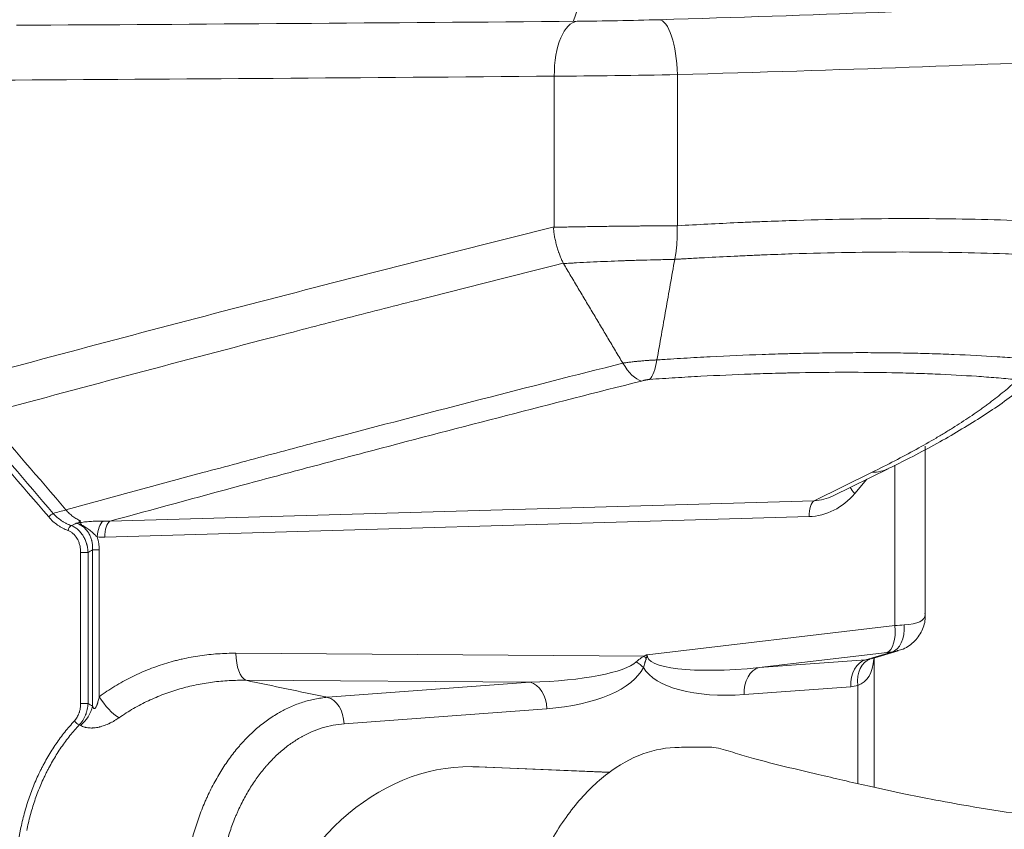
# Model space of a CAD drawing. Header units: millimetres. Extents: x -8 to 594, y 0 to 420.
# Tile 143 of 249: x 203.79 to 212.75, y 321.53 to 328.9. Entities that reach past the tile are written whole.
import ezdxf

# ---------------------------------------------------------------- set-up
doc = ezdxf.new("R2010")
doc.units = ezdxf.units.MM
doc.layers.add('1', color=7, linetype='Continuous', true_color=0xffffff)
doc.styles.add('Calibri', font='txt')
doc.dimstyles.get("Standard").update_dxf_attribs({"dimtxt": 0.18, "dimasz": 0.18, "dimexe": 0.18, "dimexo": 0.0625, "dimgap": 0.09, "dimtad": 0, "dimtih": 1, "dimtoh": 1, "dimdec": 4, "dimzin": 0, "dimdsep": 46, "dimtxsty": 'Standard', "dimcen": 0.09, "dimadec": 0, "dimazin": 0, "dimtfac": 1, "dimtdec": 4, "dimtofl": 0, "dimtmove": 0, "dimatfit": 3, "dimfxl": 0, "dimtolj": 1, "dimtzin": 0, "dimarcsym": 0})

# ---------------------------------------------------------------- blocks, each defined once
blk = doc.blocks.new('_U2')
at = {"layer": '1', "color": 18, "lineweight": 13}
for p, q in [((147.3703, 320.7005), (147.3703, 378.3797)), ((281.8205, 328.5466), (281.8205, 378.3797)), ((147.3703, 376.3797), (189.2994, 376.3797)), ((281.8205, 376.3797), (239.8915, 376.3797))]:
    blk.add_line(p, q, dxfattribs=at)
at = {"layer": '1', "color": 18}
for points in [[(147.3703, 376.3797), (150.8703, 377.3175), (150.8703, 375.4419)], [(281.8205, 376.3797), (278.3206, 375.4419), (278.3205, 377.3175)]]:
    blk.add_solid(points, dxfattribs=at)
at = {"layer": '1', "color": 18, "linetype": 'Continuous', "lineweight": 13, "char_height": 3.5, "attachment_point": 7, "line_spacing_factor": 1.399613, "style": 'Calibri'}
for s, insert in [('\\fCalibri|b0|i0;\\W1.0000;2.7', (190.9849, 373.3826)), ('\\fCalibri|b0|i0;\\W1.0000;LIFT POINT SPAN', (201.1354, 373.3826))]:
    blk.add_mtext(s, dxfattribs=dict(at, insert=insert))

msp = doc.modelspace()

# ---------------------------------------------------------------- linework, layer by layer
at = {"layer": '1', "color": 155, "linetype": 'Continuous', "lineweight": 13}
for p, q in [((208.8348, 328.8863), (208.9532, 329.2244)), ((208.6582, 328.3815), (208.6582, 327.0089)), ((209.7791, 327.0203), (209.7791, 328.396)), ((211.0241, 324.5177), (211.5505, 324.7767)), ((211.7586, 323.3819), (211.7586, 324.8403)), ((211.5039, 324.7133), (211.3933, 324.583)), ((204.6148, 324.3313), (211.0241, 324.5177)), ((210.9777, 324.3728), (204.5685, 324.1864)), ((204.3478, 324.0476), (204.4148, 324.0476)), ((204.3478, 322.6733), (204.3478, 324.0476)), ((204.4148, 324.0476), (204.4148, 322.6733)), ((204.4568, 322.6482), (204.4568, 324.0716)), ((204.4568, 324.0716), (204.5174, 324.0716)), ((204.5174, 324.0716), (204.5174, 322.734)), ((209.5025, 323.1154), (211.7586, 323.3819)), ((205.7614, 323.129), (209.4786, 323.1027)), ((211.6868, 323.1361), (210.5232, 322.9986)), ((210.5232, 322.9986), (211.4932, 323.0705)), ((211.4932, 323.0705), (211.7291, 323.1406)), ((208.4388, 322.8648), (205.8514, 322.8831)), ((206.5938, 322.7281), (208.4388, 322.8648)), ((211.3562, 322.8246), (210.3863, 322.7527)), ((211.4221, 321.9423), (211.4221, 322.8352)), ((204.3478, 322.6733), (204.4148, 322.6733)), ((208.5909, 322.6239), (206.7459, 322.4871)), ((207.9062, 322.0971), (209.1626, 322.0448))]:
    msp.add_line(p, q, dxfattribs=at)
at = {"layer": '1', "color": 155, "linetype": 'Continuous', "lineweight": 18}
for p, q in [((212.0355, 323.4825), (212.0355, 325.0135)), ((211.1976, 324.5627), (211.7022, 324.8109)), ((211.5442, 323.0794), (211.789, 323.1521)), ((211.5685, 321.9092), (211.5685, 323.0866)), ((209.1638, 322.0455), (207.9545, 322.0959))]:
    msp.add_line(p, q, dxfattribs=at)
at = {"layer": '1', "color": 155, "linetype": 'Continuous', "lineweight": 13}
for centre, major_axis, ratio, start_param, end_param in [((206.8316, 329.0608), (9, 0.191), 0.02618, 5.026127, 5.517195), ((209.3048, 328.914), (1, 0.0212), 0.02618, 4.258338, 5.026127), ((209.6245, 328.396), (-0.0149, 0.4998), 0.309022, 4.703203, 6.255658), ((241.5059, 331.3276), (74.5, 1.5814), 0.02618, 4.180606, 4.258338), ((208.8773, 328.3815), (0.0042, -0.5), 0.438098, 3.170717, 4.708689), ((206.8422, 328.5611), (9.5, 0.191), 0.024803, 5.026184, 5.517252), ((241.5165, 330.8279), (75, 1.5813), 0.026006, 4.181762, 4.258345), ((209.3154, 328.4143), (1.5, 0.0212), 0.017458, 4.258646, 5.026436), ((210.9802, 325.0458), (0.0698, 0.6705), 0.866973, 3.256852, 4.044338), ((211.4602, 324.583), (0.1144, -0.0971), 0.307008, 3.799324, 4.36524), ((211.0447, 324.3728), (0.0044, -0.1499), 0.446047, 3.389149, 4.699414), ((204.0857, 324.3698), (0.038, 0.0325), 0.414564, 0.916586, 2.021485), ((204.3403, 324.1858), (-0.0196, 0.1487), 0.295149, 5.504129, 5.779551), ((204.5648, 324.1879), (0.0109, 0.1496), 0.445246, 0.347495, 1.603332), ((204.6354, 324.1864), (-0.0044, 0.1499), 0.446047, 0.247557, 1.557821), ((204.2613, 324.2463), (-0.0173, -0.0469), 0.549153, 3.705635, 4.911851), ((211.647, 323.3819), (-0.0293, 0.2483), 0.443725, 3.23809, 4.660016), ((211.6893, 323.3864), (-0.0233, 0.2489), 0.613496, 3.251148, 4.655146), ((211.5355, 323.3442), (0.5, 0.0406), 0.043611, 0.904674, 1.104747), ((211.5355, 323.5984), (0.3597, -0.3865), 0.691352, 5.798094, 5.933896), ((205.873, 323.129), (0.0018, 0.25), 0.446189, 1.573951, 2.962714), ((209.3693, 323.1027), (0.1611, -0.1846), 0.351678, 1.145857, 1.27306), ((210.7283, 323.2734), (1.2255, 0.1698), 0.201105, 3.094554, 4.51648), ((211.533, 322.8246), (-0.0185, 0.2493), 0.706138, 0.122245, 1.518508), ((211.5988, 322.8352), (-0.0607, 0.2425), 0.696287, 0.024805, 1.398264), ((211.0685, 323.4597), (0.3906, -0.6058), 0.515171, 6.171934, 6.88922), ((211.4861, 323.5838), (0.0087, 0.5136), 0.648596, 3.188921, 3.311734), ((211.5753, 323.0984), (0.25, 0.0408), 0.085536, 0.894258, 1.094331), ((208.218, 323.1124), (1.2124, -0.0101), 0.206189, 4.897279, 6.074843), ((208.3912, 323.1124), (1.1031, -0.0117), 0.448705, 4.899188, 6.076753), ((209.2966, 322.9995), (0.2209, -0.106), 0.396979, 0.87949, 1.262154), ((210.5515, 323.2734), (1.1109, 0.1966), 0.440194, 3.305957, 4.485789), ((210.5631, 322.7527), (-0.0185, 0.2493), 0.706138, 0.122245, 1.518508), ((208.4177, 322.6239), (0.0181, -0.2443), 0.706138, 1.518508, 2.914771), ((211.3093, 323.5838), (0.0373, -0.7597), 0.711953, 0.017716, 0.140529), ((204.6289, 322.734), (-0.1479, 0.2016), 0.373025, 1.303751, 2.467444), ((206.5726, 322.4871), (0.0181, -0.2443), 0.706138, 1.518508, 2.914771), ((204.2653, 322.6482), (0.1288, 0.2143), 0.714573, 4.259071, 5.118043), ((204.3192, 322.5131), (0.0367, -0.034), 0.429903, 4.27834, 5.514455), ((211.9625, 319.1478), (0, -10.092), 0.832191, 4.474418, 4.95036)]:
    msp.add_ellipse(centre, major_axis=major_axis, ratio=ratio, start_param=start_param, end_param=end_param, dxfattribs=at)
at = {"layer": '1', "color": 155, "linetype": 'Continuous', "lineweight": 18}
for centre, major_axis, ratio, start_param, end_param in [((211.0471, 325.0458), (0.1427, 0.5143), 0.850654, 3.406782, 3.790176), ((211.5355, 323.5984), (0.498, -0.1312), 0.336395, 5.463358, 6.371554), ((207.8903, 319.1478), (0, -2.9494), 0.722924, 3.13417, 4.310697), ((207.8903, 319.1478), (0, -2.9494), 0.722924, 3.111452, 3.13417)]:
    msp.add_ellipse(centre, major_axis=major_axis, ratio=ratio, start_param=start_param, end_param=end_param, dxfattribs=at)
at = {"layer": '1', "color": 155, "linetype": 'Continuous', "lineweight": 13}
for points, knots in [([(203.3546, 325.6323), (203.7864, 325.7495), (204.2207, 325.866), (205.0946, 326.098), (205.5341, 326.2133), (206.4184, 326.4428), (207.3075, 326.6711), (208.2064, 326.8967), (208.6582, 327.0089)], [0, 0, 0, 0, 0.25, 0.25, 0.5, 0.5, 0.75, 1, 1, 1, 1]), ([(208.6558, 327.0067), (208.6612, 327.0068), (208.6666, 327.007), (208.6748, 327.0072), (208.6775, 327.0072), (208.683, 327.0073), (208.6857, 327.0073), (208.6994, 327.0076), (208.7104, 327.0077), (208.7437, 327.0083), (208.766, 327.0087), (208.7943, 327.0092), (208.7999, 327.0092), (208.8113, 327.0094), (208.817, 327.0095), (208.8341, 327.0098), (208.8455, 327.01), (208.8798, 327.0106), (208.9028, 327.011), (208.9722, 327.0122), (209.0189, 327.013), (209.1132, 327.0144), (209.1608, 327.0151), (209.2149, 327.0157), (209.2209, 327.0158), (209.2329, 327.016), (209.239, 327.016), (209.257, 327.0162), (209.2691, 327.0164), (209.3052, 327.0167), (209.3534, 327.0172), (209.4015, 327.0176), (209.4376, 327.0179), (209.4496, 327.018), (209.4676, 327.0181), (209.4736, 327.0181), (209.4856, 327.0182), (209.4916, 327.0183), (209.5454, 327.0186), (209.5928, 327.0189), (209.6866, 327.0195), (209.733, 327.0198), (209.7789, 327.0202)], [0, 0, 0, 0, 0.015625, 0.015625, 0.023438, 0.023438, 0.03125, 0.03125, 0.0625, 0.0625, 0.125, 0.125, 0.140625, 0.140625, 0.15625, 0.15625, 0.1875, 0.1875, 0.25, 0.25, 0.375, 0.375, 0.5, 0.5, 0.515625, 0.515625, 0.53125, 0.53125, 0.5625, 0.5625, 0.625, 0.6875, 0.6875, 0.71875, 0.71875, 0.734375, 0.734375, 0.75, 0.75, 0.875, 0.875, 1, 1, 1, 1]), ([(209.7791, 327.0203), (209.9641, 327.0309), (210.147, 327.0403), (210.3732, 327.0505), (210.4183, 327.0525), (210.4857, 327.0553), (210.5082, 327.0562), (210.553, 327.058), (210.6649, 327.0624), (210.7757, 327.0662), (211.0397, 327.0745), (211.2129, 327.0787), (211.554, 327.0842), (211.7218, 327.0856), (212.0519, 327.0856), (212.2134, 327.0842), (212.5293, 327.0787), (212.6837, 327.0745), (212.8723, 327.0676), (212.9098, 327.0661), (212.9657, 327.0638), (212.9843, 327.063), (213.0214, 327.0614), (213.1137, 327.0572), (213.2043, 327.0525), (213.4188, 327.0403), (213.5577, 327.0309), (213.6925, 327.0203)], [0, 0, 0, 0, 0.125, 0.125, 0.15625, 0.15625, 0.171875, 0.171875, 0.1875, 0.25, 0.25, 0.375, 0.375, 0.5, 0.5, 0.625, 0.625, 0.75, 0.75, 0.78125, 0.78125, 0.796875, 0.796875, 0.8125, 0.875, 0.875, 1, 1, 1, 1]), ([(213.611, 326.7144), (213.61, 326.7144), (213.6089, 326.7145), (213.6069, 326.7147), (213.6038, 326.7149), (213.5965, 326.7155), (213.5819, 326.7167), (213.5527, 326.719), (213.494, 326.7236), (213.443, 326.7273), (213.3404, 326.7345), (213.2016, 326.7435), (213.0586, 326.7512), (212.968, 326.7556), (212.9499, 326.7564), (212.9134, 326.7581), (212.895, 326.7589), (212.84, 326.7613), (212.803, 326.7628), (212.6172, 326.7698), (212.465, 326.7741), (212.1537, 326.7798), (211.9946, 326.7813), (211.6693, 326.7813), (211.504, 326.7798), (211.1679, 326.7741), (210.9972, 326.7698), (210.7371, 326.7614), (210.6498, 326.7582), (210.5397, 326.7538), (210.5177, 326.7529), (210.4735, 326.7511), (210.4071, 326.7483), (210.3404, 326.7453), (210.2068, 326.739), (210.1171, 326.7345), (209.9819, 326.7273), (209.9142, 326.7236), (209.8348, 326.719), (209.795, 326.7167), (209.7751, 326.7155), (209.7651, 326.7149), (209.7608, 326.7147), (209.758, 326.7145), (209.7566, 326.7144), (209.7551, 326.7144)], [0, 0, 0, 0, 0.000977, 0.000977, 0.001953, 0.003906, 0.007813, 0.015625, 0.03125, 0.0625, 0.0625, 0.125, 0.1875, 0.1875, 0.203125, 0.203125, 0.21875, 0.21875, 0.25, 0.25, 0.375, 0.375, 0.5, 0.5, 0.625, 0.625, 0.75, 0.75, 0.8125, 0.8125, 0.828125, 0.828125, 0.84375, 0.875, 0.875, 0.9375, 0.9375, 0.96875, 0.984375, 0.992188, 0.996094, 0.998047, 0.999023, 0.999023, 1, 1, 1, 1]), ([(208.7403, 326.6793), (208.2911, 326.5672), (207.8444, 326.4546), (207.1779, 326.2846), (206.8455, 326.1994), (206.5145, 326.1139), (206.2942, 326.0567), (206.1841, 326.0281), (205.6347, 325.8849), (204.7609, 325.6545), (203.8972, 325.4218), (203.468, 325.3048)], [0, 0, 0, 0, 0.25, 0.25, 0.375, 0.4375, 0.4375, 0.5, 0.5, 0.75, 1, 1, 1, 1]), ([(209.7551, 326.7141), (209.7548, 326.7141), (209.7544, 326.7141), (209.7538, 326.7141), (209.7528, 326.7141), (209.7506, 326.714), (209.746, 326.7139), (209.7369, 326.7137), (209.7187, 326.7133), (209.703, 326.713), (209.6715, 326.7123), (209.6505, 326.7118), (209.587, 326.7104), (209.5442, 326.7094), (209.4903, 326.708), (209.4795, 326.7077), (209.4632, 326.7073), (209.4578, 326.7072), (209.4469, 326.7069), (209.4198, 326.7061), (209.3709, 326.7047), (209.3274, 326.7033), (209.2948, 326.7022), (209.2785, 326.7016), (209.2622, 326.701), (209.2513, 326.7006), (209.2459, 326.7004), (209.197, 326.6986), (209.154, 326.6968), (209.069, 326.6931), (209.0269, 326.6911), (208.9437, 326.687), (208.9025, 326.6848), (208.8567, 326.6823), (208.8516, 326.6821), (208.8415, 326.6815), (208.8264, 326.6807), (208.8013, 326.6793), (208.7765, 326.6779), (208.7593, 326.677), (208.7507, 326.6765), (208.7465, 326.6763), (208.7443, 326.6762), (208.7432, 326.6761), (208.7427, 326.6761), (208.7425, 326.6761), (208.7423, 326.676), (208.7423, 326.676), (208.7422, 326.676)], [0, 0, 0, 0, 0.000977, 0.000977, 0.001953, 0.003906, 0.007812, 0.015625, 0.03125, 0.0625, 0.0625, 0.125, 0.125, 0.25, 0.25, 0.28125, 0.28125, 0.296875, 0.296875, 0.3125, 0.375, 0.4375, 0.4375, 0.46875, 0.484375, 0.484375, 0.5, 0.5, 0.625, 0.625, 0.75, 0.75, 0.875, 0.875, 0.890625, 0.890625, 0.90625, 0.9375, 0.96875, 0.984375, 0.992188, 0.996094, 0.998047, 0.999023, 0.999512, 0.999756, 0.999756, 1, 1, 1, 1]), ([(209.5924, 325.7989), (209.593, 325.7989), (209.5937, 325.7989), (209.595, 325.799), (209.5969, 325.7992), (209.6014, 325.7995), (209.6103, 325.8001), (209.6282, 325.8013), (209.664, 325.8036), (209.7354, 325.8082), (209.7963, 325.812), (209.9177, 325.8192), (209.9982, 325.8237), (210.238, 325.8361), (210.396, 325.843), (210.6299, 325.8513), (210.7074, 325.8537), (210.794, 325.856), (210.8036, 325.8563), (210.8228, 325.8568), (210.8324, 325.857), (210.8612, 325.8577), (210.9186, 325.8591), (210.9756, 325.8603), (211.0891, 325.8624), (211.239, 325.8644), (211.4597, 325.8655), (211.6764, 325.8644), (211.818, 325.8623), (211.9232, 325.8603), (211.9581, 325.8595), (212.0275, 325.8578), (212.062, 325.8568), (212.1648, 325.8537), (212.2324, 325.8513), (212.4327, 325.843), (212.5628, 325.8361), (212.7524, 325.8237), (212.8148, 325.8192), (212.9069, 325.812), (212.9527, 325.8082), (213.0055, 325.8036), (213.0317, 325.8013), (213.0448, 325.8001), (213.0513, 325.7995), (213.0546, 325.7992), (213.056, 325.799), (213.0569, 325.7989), (213.0574, 325.7989), (213.0578, 325.7989)], [0, 0, 0, 0, 0.000488, 0.000488, 0.000977, 0.001953, 0.003906, 0.007812, 0.015625, 0.03125, 0.0625, 0.0625, 0.125, 0.125, 0.25, 0.25, 0.3125, 0.3125, 0.320312, 0.320312, 0.328125, 0.328125, 0.34375, 0.375, 0.375, 0.4375, 0.5, 0.5625, 0.625, 0.625, 0.65625, 0.65625, 0.6875, 0.6875, 0.75, 0.75, 0.875, 0.875, 0.9375, 0.9375, 0.96875, 0.984375, 0.992188, 0.996094, 0.998047, 0.999023, 0.999512, 0.999512, 1, 1, 1, 1]), ([(204.2141, 324.434), (204.627, 324.5476), (205.0423, 324.6606), (205.6689, 324.8293), (205.8784, 324.8854), (206.2985, 324.9973), (206.5092, 325.0531), (207.1429, 325.2201), (207.9924, 325.4415), (208.8509, 325.6605), (209.2824, 325.7694)], [0, 0, 0, 0, 0.25, 0.25, 0.375, 0.375, 0.5, 0.5, 0.75, 1, 1, 1, 1]), ([(209.282, 325.77), (209.2821, 325.77), (209.2821, 325.77), (209.2822, 325.77), (209.2824, 325.7701), (209.2827, 325.7701), (209.2834, 325.7702), (209.2847, 325.7704), (209.2873, 325.7708), (209.2926, 325.7715), (209.3033, 325.773), (209.3125, 325.7743), (209.3311, 325.7767), (209.3437, 325.7783), (209.3692, 325.7814), (209.3822, 325.7828), (209.3986, 325.7846), (209.4019, 325.7849), (209.4085, 325.7856), (209.4184, 325.7866), (209.4283, 325.7876), (209.4482, 325.7895), (209.4614, 325.7906), (209.4878, 325.7928), (209.5011, 325.7937), (209.5176, 325.7949), (209.5209, 325.7951), (209.5275, 325.7955), (209.5308, 325.7957), (209.5407, 325.7963), (209.5538, 325.7971), (209.5668, 325.7977), (209.5764, 325.7982), (209.5812, 325.7984), (209.5868, 325.7986), (209.5896, 325.7988), (209.591, 325.7988), (209.5916, 325.7989), (209.592, 325.7989), (209.5922, 325.7989), (209.5924, 325.7989)], [0, 0, 0, 0, 0.000488, 0.000488, 0.000977, 0.001953, 0.003906, 0.007813, 0.015625, 0.03125, 0.0625, 0.125, 0.125, 0.25, 0.25, 0.375, 0.375, 0.40625, 0.40625, 0.4375, 0.5, 0.5, 0.625, 0.625, 0.75, 0.75, 0.78125, 0.78125, 0.8125, 0.8125, 0.875, 0.9375, 0.9375, 0.96875, 0.984375, 0.992188, 0.996094, 0.998047, 0.998047, 1, 1, 1, 1]), ([(212.8547, 325.6213), (212.7975, 325.6267), (212.6813, 325.6369), (212.5616, 325.6457), (212.3794, 325.6579), (212.2546, 325.6647), (212.0622, 325.6729), (211.9972, 325.6752), (211.8984, 325.6783), (211.8653, 325.6792), (211.7986, 325.681), (211.7651, 325.6817), (211.5967, 325.6851), (211.3218, 325.6879), (211.0363, 325.6852), (210.8545, 325.6818), (210.7998, 325.6807), (210.7446, 325.6793), (210.7077, 325.6784), (210.6893, 325.6779), (210.5968, 325.6754), (210.5223, 325.673), (210.2975, 325.6649), (210.1457, 325.6581), (209.9151, 325.6459), (209.7605, 325.6372), (209.6039, 325.627), (209.5251, 325.6216)], [0, 0, 0, 0, 0.0625, 0.125, 0.125, 0.25, 0.25, 0.3125, 0.3125, 0.34375, 0.34375, 0.375, 0.375, 0.5, 0.625, 0.625, 0.65625, 0.671875, 0.671875, 0.6875, 0.6875, 0.75, 0.75, 0.875, 0.875, 0.9375, 1, 1, 1, 1]), ([(209.4509, 325.6068), (209.0396, 325.5027), (208.221, 325.2934), (207.4106, 325.0818), (206.9068, 324.9489), (206.8061, 324.9223), (206.6051, 324.869), (206.5047, 324.8423), (206.204, 324.7622), (206.004, 324.7086), (205.4058, 324.5476), (205.0092, 324.4397), (204.6148, 324.3313)], [0, 0, 0, 0, 0.25, 0.5, 0.5, 0.5625, 0.5625, 0.625, 0.625, 0.75, 0.75, 1, 1, 1, 1]), ([(209.5251, 325.6216), (209.5235, 325.6215), (209.5219, 325.6213), (209.5186, 325.621), (209.5169, 325.6208), (209.512, 325.6202), (209.5087, 325.6198), (209.5021, 325.6188), (209.4988, 325.6183), (209.4939, 325.6174), (209.4923, 325.6171), (209.4891, 325.6164), (209.4875, 325.6161), (209.4829, 325.6151), (209.4799, 325.6144), (209.4762, 325.6135), (209.4751, 325.6132), (209.4741, 325.6129), (209.4733, 325.6127), (209.473, 325.6126), (209.4712, 325.6121), (209.4642, 325.6102), (209.4571, 325.6082), (209.4515, 325.6067)], [0, 0, 0, 0, 0.0625, 0.0625, 0.125, 0.125, 0.25, 0.25, 0.375, 0.375, 0.4375, 0.4375, 0.5, 0.5, 0.625, 0.625, 0.65625, 0.671875, 0.671875, 0.6875, 0.6875, 0.75, 1, 1, 1, 1]), ([(211.5505, 324.7767), (211.6214, 324.8114), (211.7591, 324.8807), (211.9535, 324.9845), (212.0749, 325.0536), (212.1629, 325.1054), (212.1918, 325.1227), (212.2343, 325.1485), (212.2483, 325.1572), (212.2761, 325.1744), (212.2899, 325.183), (212.358, 325.226), (212.4104, 325.2603), (212.4858, 325.3117), (212.5104, 325.3288), (212.5465, 325.3544), (212.5584, 325.363), (212.5819, 325.38), (212.5936, 325.3885), (212.651, 325.4311), (212.7385, 325.4989), (212.8171, 325.5662), (212.8542, 325.5997)], [0, 0, 0, 0, 0.125, 0.25, 0.375, 0.375, 0.4375, 0.4375, 0.46875, 0.46875, 0.5, 0.5, 0.625, 0.625, 0.6875, 0.6875, 0.71875, 0.71875, 0.75, 0.75, 0.875, 1, 1, 1, 1]), ([(204.3491, 324.3319), (204.346, 324.3333), (204.3428, 324.3348), (204.3366, 324.3378), (204.3335, 324.3394), (204.3242, 324.3442), (204.3181, 324.3476), (204.3001, 324.3583), (204.2885, 324.3661), (204.266, 324.383), (204.2551, 324.3922), (204.234, 324.412), (204.2238, 324.4226), (204.2141, 324.434)], [0, 0, 0, 0, 0.0625, 0.0625, 0.125, 0.125, 0.25, 0.25, 0.5, 0.5, 0.75, 0.75, 1, 1, 1, 1]), ([(204.2326, 324.2463), (204.2162, 324.2524), (204.2001, 324.2595), (204.1804, 324.2698), (204.1765, 324.2719), (204.1687, 324.2763), (204.1571, 324.2831), (204.1459, 324.2904), (204.1238, 324.3059), (204.1096, 324.3172), (204.0825, 324.3419), (204.0694, 324.3553), (204.057, 324.3698)], [0, 0, 0, 0, 0.25, 0.25, 0.3125, 0.3125, 0.375, 0.5, 0.5, 0.75, 0.75, 1, 1, 1, 1]), ([(204.0981, 324.4021), (204.1096, 324.3889), (204.1218, 324.3768), (204.1471, 324.3544), (204.1604, 324.3442), (204.181, 324.3304), (204.188, 324.326), (204.1987, 324.3197), (204.2023, 324.3177), (204.2096, 324.3138), (204.2132, 324.3119), (204.2317, 324.3027), (204.2468, 324.2964), (204.2621, 324.291)], [0, 0, 0, 0, 0.25, 0.25, 0.5, 0.5, 0.625, 0.625, 0.6875, 0.6875, 0.75, 0.75, 1, 1, 1, 1]), ([(204.3078, 324.3122), (204.3108, 324.3128), (204.3138, 324.3134), (204.3198, 324.3146), (204.3229, 324.3151), (204.332, 324.3168), (204.3381, 324.3179), (204.3443, 324.3189)], [0, 0, 0, 0, 0.25, 0.25, 0.5, 0.5, 1, 1, 1, 1]), ([(204.3443, 324.3189), (204.3526, 324.3202), (204.361, 324.3214), (204.3778, 324.3237), (204.3863, 324.3247), (204.4035, 324.3264), (204.4122, 324.3272), (204.4253, 324.3282), (204.4297, 324.3285), (204.4363, 324.3289), (204.4385, 324.329), (204.443, 324.3293), (204.4452, 324.3294), (204.4563, 324.3299), (204.4651, 324.3303), (204.4828, 324.3307), (204.4916, 324.3309), (204.5091, 324.3309), (204.5179, 324.3309), (204.5288, 324.3308), (204.5309, 324.3307), (204.5353, 324.3306), (204.5375, 324.3306), (204.5439, 324.3305), (204.5482, 324.3304), (204.5524, 324.3302)], [0, 0, 0, 0, 0.125, 0.125, 0.25, 0.25, 0.375, 0.375, 0.4375, 0.4375, 0.46875, 0.46875, 0.5, 0.5, 0.625, 0.625, 0.75, 0.75, 0.875, 0.875, 0.90625, 0.90625, 0.9375, 0.9375, 1, 1, 1, 1]), ([(204.3478, 324.0476), (204.3478, 324.0586), (204.3471, 324.0694), (204.3452, 324.0855), (204.3444, 324.0908), (204.3425, 324.1014), (204.3413, 324.1067), (204.3374, 324.1224), (204.3342, 324.1325), (204.3265, 324.1521), (204.3221, 324.1614), (204.3164, 324.1716), (204.3157, 324.1727), (204.3144, 324.1749), (204.3124, 324.1782), (204.3103, 324.1814), (204.3061, 324.1877), (204.3032, 324.1918), (204.294, 324.2035), (204.2873, 324.2106), (204.2783, 324.2188), (204.2765, 324.2204), (204.2728, 324.2234), (204.2709, 324.2249), (204.2652, 324.2292), (204.2613, 324.2318), (204.2495, 324.2391), (204.2412, 324.2431), (204.2326, 324.2463)], [0, 0, 0, 0, 0.125, 0.125, 0.1875, 0.1875, 0.25, 0.25, 0.375, 0.375, 0.5, 0.5, 0.515625, 0.515625, 0.53125, 0.5625, 0.5625, 0.625, 0.625, 0.75, 0.75, 0.78125, 0.78125, 0.8125, 0.8125, 0.875, 0.875, 1, 1, 1, 1]), ([(204.2621, 324.291), (204.2675, 324.2891), (204.278, 324.2847), (204.2931, 324.2765), (204.3078, 324.2669), (204.3172, 324.2595), (204.3264, 324.2515), (204.3309, 324.2474), (204.3395, 324.2387), (204.3478, 324.2296), (204.3555, 324.2197), (204.361, 324.212), (204.3628, 324.2094), (204.3664, 324.2041), (204.3681, 324.2014), (204.3732, 324.1931), (204.3797, 324.1819), (204.3853, 324.1701), (204.3933, 324.1522), (204.3978, 324.1398), (204.4021, 324.1253), (204.4026, 324.1237), (204.4035, 324.1204), (204.4048, 324.1156), (204.406, 324.1107), (204.4083, 324.1009), (204.4095, 324.0943), (204.4128, 324.0745), (204.4142, 324.0612), (204.4148, 324.0476)], [0, 0, 0, 0, 0.0625, 0.125, 0.1875, 0.25, 0.25, 0.3125, 0.3125, 0.375, 0.4375, 0.4375, 0.46875, 0.46875, 0.5, 0.5, 0.5625, 0.625, 0.625, 0.75, 0.75, 0.765625, 0.765625, 0.78125, 0.8125, 0.8125, 0.875, 0.875, 1, 1, 1, 1]), ([(204.3572, 324.2957), (204.3492, 324.2993), (204.3411, 324.3025), (204.3287, 324.3066), (204.3246, 324.3079), (204.3183, 324.3097), (204.3152, 324.3105), (204.312, 324.3112), (204.3099, 324.3117), (204.3088, 324.312), (204.3078, 324.3122)], [0, 0, 0, 0, 0.5, 0.5, 0.75, 0.75, 0.875, 0.9375, 0.9375, 1, 1, 1, 1]), ([(204.4568, 324.0716), (204.4573, 324.085), (204.457, 324.0982), (204.4547, 324.1244), (204.4527, 324.1373), (204.449, 324.1533), (204.4483, 324.1565), (204.4466, 324.1629), (204.4456, 324.166), (204.4428, 324.1754), (204.4385, 324.1876), (204.4334, 324.1994), (204.4278, 324.2109), (204.4248, 324.2165), (204.4199, 324.2247), (204.4174, 324.2287), (204.4147, 324.2327), (204.4129, 324.2353), (204.412, 324.2367), (204.4073, 324.2431), (204.3995, 324.2531), (204.3867, 324.2666), (204.3775, 324.2748), (204.3679, 324.2824), (204.3629, 324.286), (204.3564, 324.2903), (204.3551, 324.2911), (204.3524, 324.2927), (204.3485, 324.2951), (204.3444, 324.2973), (204.3363, 324.3015), (204.3252, 324.3066), (204.3137, 324.3105), (204.3078, 324.3122)], [0, 0, 0, 0, 0.125, 0.125, 0.25, 0.25, 0.28125, 0.28125, 0.3125, 0.3125, 0.375, 0.4375, 0.4375, 0.5, 0.5, 0.53125, 0.546875, 0.546875, 0.5625, 0.5625, 0.625, 0.6875, 0.75, 0.75, 0.8125, 0.8125, 0.828125, 0.828125, 0.84375, 0.875, 0.875, 0.9375, 1, 1, 1, 1]), ([(204.4979, 324.1879), (204.4953, 324.1904), (204.4927, 324.193), (204.4874, 324.198), (204.4847, 324.2006), (204.4767, 324.2083), (204.4713, 324.2134), (204.4604, 324.2236), (204.4548, 324.2287), (204.4436, 324.2386), (204.4379, 324.2435), (204.4262, 324.2529), (204.4203, 324.2575), (204.4084, 324.2663), (204.4023, 324.2705), (204.3836, 324.2825), (204.3707, 324.2896), (204.3572, 324.2957)], [0, 0, 0, 0, 0.0625, 0.0625, 0.125, 0.125, 0.25, 0.25, 0.375, 0.375, 0.5, 0.5, 0.625, 0.625, 0.75, 0.75, 1, 1, 1, 1]), ([(204.4979, 324.1879), (204.4987, 324.1856), (204.4995, 324.1833), (204.5011, 324.1786), (204.5018, 324.1762), (204.504, 324.1691), (204.5053, 324.1644), (204.5089, 324.15), (204.511, 324.1404), (204.5142, 324.121), (204.5166, 324.1014), (204.5174, 324.0816), (204.5174, 324.0716)], [0, 0, 0, 0, 0.0625, 0.0625, 0.125, 0.125, 0.25, 0.25, 0.5, 0.5, 0.75, 1, 1, 1, 1]), ([(204.5174, 322.734), (204.5635, 322.7678), (204.6105, 322.7993), (204.7062, 322.8577), (204.755, 322.8847), (204.854, 322.9344), (204.9044, 322.9571), (205.0067, 322.9984), (205.0587, 323.0169), (205.1378, 323.0416), (205.1643, 323.0493), (205.1978, 323.0583), (205.2045, 323.0601), (205.2179, 323.0635), (205.238, 323.0686), (205.2582, 323.0734), (205.3254, 323.0886), (205.3794, 323.0986), (205.4878, 323.1144), (205.5423, 323.1202), (205.6515, 323.1277), (205.7064, 323.1294), (205.7614, 323.129)], [0, 0, 0, 0, 0.125, 0.125, 0.25, 0.25, 0.375, 0.375, 0.5, 0.5, 0.5625, 0.5625, 0.578125, 0.578125, 0.59375, 0.625, 0.625, 0.75, 0.75, 0.875, 0.875, 1, 1, 1, 1]), ([(209.4037, 323.0508), (209.4091, 323.056), (209.4148, 323.061), (209.4264, 323.0707), (209.4325, 323.0754), (209.445, 323.0842), (209.4514, 323.0884), (209.4647, 323.0961), (209.4716, 323.0996), (209.4786, 323.1027)], [0, 0, 0, 0, 0.25, 0.25, 0.5, 0.5, 0.75, 0.75, 1, 1, 1, 1]), ([(209.4949, 323.0782), (209.4944, 323.0765), (209.4939, 323.0748), (209.4929, 323.0715), (209.4924, 323.0698), (209.4907, 323.0649), (209.4896, 323.0616), (209.4873, 323.055), (209.4862, 323.0518), (209.4839, 323.0452), (209.4828, 323.042), (209.4795, 323.0322), (209.4774, 323.0257), (209.4734, 323.0126), (209.4715, 323.006), (209.4698, 322.9995)], [0, 0, 0, 0, 0.0625, 0.0625, 0.125, 0.125, 0.25, 0.25, 0.375, 0.375, 0.5, 0.5, 0.75, 0.75, 1, 1, 1, 1]), ([(209.4786, 323.1027), (209.4804, 323.1042), (209.4822, 323.1057), (209.485, 323.1077), (209.486, 323.1083), (209.4879, 323.1096), (209.4889, 323.1102), (209.4909, 323.1113), (209.4919, 323.1118), (209.4939, 323.1128), (209.495, 323.1133), (209.4971, 323.1141), (209.4982, 323.1144), (209.4998, 323.1149), (209.5003, 323.115), (209.5012, 323.1152), (209.5014, 323.1152), (209.502, 323.1153), (209.5023, 323.1154), (209.5025, 323.1154)], [0, 0, 0, 0, 0.25, 0.25, 0.375, 0.375, 0.5, 0.5, 0.625, 0.625, 0.75, 0.75, 0.875, 0.875, 0.9375, 0.9375, 0.96875, 0.96875, 1, 1, 1, 1]), ([(209.5025, 323.1154), (209.5025, 323.115), (209.5024, 323.1146), (209.5023, 323.1138), (209.5023, 323.1134), (209.5022, 323.1122), (209.5021, 323.1115), (209.5019, 323.1091), (209.5018, 323.1075), (209.5014, 323.1043), (209.5012, 323.1028), (209.5007, 323.0996), (209.5003, 323.0981), (209.4996, 323.095), (209.4992, 323.0935), (209.4983, 323.0904), (209.4979, 323.0889), (209.4966, 323.0843), (209.4957, 323.0813), (209.4949, 323.0782)], [0, 0, 0, 0, 0.03125, 0.03125, 0.0625, 0.0625, 0.125, 0.125, 0.25, 0.25, 0.375, 0.375, 0.5, 0.5, 0.625, 0.625, 0.75, 0.75, 1, 1, 1, 1]), ([(205.8514, 322.8831), (205.8004, 322.884), (205.7497, 322.883), (205.6485, 322.8774), (205.598, 322.8728), (205.4976, 322.8598), (205.4475, 322.8514), (205.3728, 322.836), (205.3479, 322.8303), (205.2983, 322.8181), (205.2736, 322.8115), (205.2002, 322.7902), (205.152, 322.7742), (205.057, 322.7384), (205.0103, 322.7186), (204.9182, 322.6751), (204.873, 322.6514), (204.784, 322.5999), (204.7403, 322.5721), (204.6975, 322.5421)], [0, 0, 0, 0, 0.125, 0.125, 0.25, 0.25, 0.375, 0.375, 0.4375, 0.4375, 0.5, 0.5, 0.625, 0.625, 0.75, 0.75, 0.875, 0.875, 1, 1, 1, 1]), ([(204.4568, 322.6482), (204.4576, 322.6452), (204.4585, 322.6423), (204.4601, 322.6381), (204.4607, 322.6367), (204.462, 322.634), (204.4627, 322.6326), (204.4638, 322.6307), (204.4643, 322.6301), (204.4651, 322.6289), (204.4656, 322.6284), (204.4664, 322.6276), (204.4666, 322.6274), (204.4672, 322.6269), (204.4675, 322.6266), (204.4683, 322.626), (204.469, 322.6257), (204.47, 322.6253), (204.4703, 322.6252), (204.471, 322.625), (204.4717, 322.6249), (204.4724, 322.6249), (204.4732, 322.625), (204.4735, 322.6251), (204.4746, 322.6253), (204.4753, 322.6256), (204.4766, 322.6264), (204.4773, 322.6268), (204.4785, 322.6278), (204.4791, 322.6283), (204.4802, 322.6294), (204.4807, 322.63), (204.4823, 322.6319), (204.4832, 322.6331), (204.4846, 322.6352), (204.485, 322.6358), (204.4858, 322.6372), (204.4862, 322.6379), (204.4874, 322.64), (204.4882, 322.6415), (204.4904, 322.6458), (204.4917, 322.6487), (204.4942, 322.6546), (204.4954, 322.6576), (204.4977, 322.6636), (204.4987, 322.6666), (204.5008, 322.6726), (204.5018, 322.6757), (204.5046, 322.6848), (204.5064, 322.6909), (204.5098, 322.7031), (204.5114, 322.7093), (204.5145, 322.7216), (204.516, 322.7278), (204.5174, 322.734)], [0, 0, 0, 0, 0.0625, 0.0625, 0.09375, 0.09375, 0.125, 0.125, 0.140625, 0.140625, 0.15625, 0.15625, 0.164062, 0.164062, 0.171875, 0.171875, 0.1875, 0.1875, 0.195312, 0.195312, 0.203125, 0.210937, 0.210937, 0.21875, 0.21875, 0.234375, 0.234375, 0.25, 0.25, 0.265625, 0.265625, 0.28125, 0.28125, 0.3125, 0.3125, 0.328125, 0.328125, 0.34375, 0.34375, 0.375, 0.375, 0.4375, 0.4375, 0.5, 0.5, 0.5625, 0.5625, 0.625, 0.625, 0.75, 0.75, 0.875, 0.875, 1, 1, 1, 1]), ([(205.3021, 321.1551), (205.3105, 321.2084), (205.3204, 321.261), (205.3429, 321.3644), (205.3683, 321.4663), (205.3992, 321.565), (205.433, 321.6622), (205.4513, 321.7099), (205.4736, 321.7627), (205.4761, 321.7686), (205.4811, 321.7803), (205.4887, 321.7977), (205.5068, 321.838), (205.523, 321.8716), (205.5563, 321.9378), (205.6029, 322.0233), (205.6541, 322.1029), (205.7077, 322.1798), (205.7356, 322.2167), (205.7683, 322.2566), (205.7719, 322.2611), (205.7793, 322.2698), (205.783, 322.2742), (205.7941, 322.2872), (205.8165, 322.3129), (205.8393, 322.3375), (205.8855, 322.3851), (205.9171, 322.415), (205.9817, 322.4708), (206.0147, 322.4969), (206.0823, 322.5451), (206.1168, 322.5673), (206.1609, 322.5927), (206.1697, 322.5976), (206.1831, 322.6048), (206.1876, 322.6072), (206.1965, 322.6119), (206.2189, 322.6234), (206.2414, 322.6341), (206.2957, 322.6582), (206.3688, 322.6859), (206.4431, 322.705), (206.49, 322.7143), (206.4994, 322.716), (206.5182, 322.7192), (206.5276, 322.7206), (206.5559, 322.7245), (206.5748, 322.7266), (206.5938, 322.7281)], [0, 0, 0, 0, 0.0625, 0.0625, 0.125, 0.1875, 0.1875, 0.25, 0.25, 0.257813, 0.257813, 0.265625, 0.28125, 0.3125, 0.3125, 0.375, 0.4375, 0.4375, 0.5, 0.5, 0.507813, 0.507813, 0.515625, 0.515625, 0.53125, 0.5625, 0.5625, 0.625, 0.625, 0.6875, 0.6875, 0.75, 0.75, 0.765625, 0.765625, 0.773438, 0.773438, 0.78125, 0.8125, 0.8125, 0.875, 0.9375, 0.9375, 0.953125, 0.953125, 0.96875, 0.96875, 1, 1, 1, 1]), ([(204.2905, 322.5131), (204.2928, 322.5156), (204.2951, 322.5182), (204.2984, 322.5222), (204.2995, 322.5236), (204.3016, 322.5263), (204.3027, 322.5277), (204.3078, 322.5348), (204.3117, 322.5406), (204.3188, 322.5528), (204.3254, 322.5654), (204.3308, 322.5788), (204.3339, 322.5875), (204.3344, 322.5893), (204.3356, 322.5928), (204.3373, 322.5981), (204.3387, 322.6034), (204.3415, 322.6142), (204.343, 322.6214), (204.3454, 322.636), (204.3463, 322.6433), (204.3475, 322.6582), (204.3478, 322.6657), (204.3478, 322.6733)], [0, 0, 0, 0, 0.0625, 0.0625, 0.09375, 0.09375, 0.125, 0.125, 0.25, 0.25, 0.375, 0.5, 0.5, 0.53125, 0.53125, 0.5625, 0.625, 0.625, 0.75, 0.75, 0.875, 0.875, 1, 1, 1, 1]), ([(204.4148, 322.6733), (204.4144, 322.664), (204.4136, 322.6548), (204.4112, 322.6365), (204.4097, 322.6275), (204.4059, 322.6096), (204.4037, 322.6008), (204.3997, 322.5877), (204.3983, 322.5833), (204.396, 322.5768), (204.3952, 322.5747), (204.3936, 322.5704), (204.3928, 322.5682), (204.3885, 322.5576), (204.381, 322.5412), (204.3723, 322.5259), (204.3628, 322.5111), (204.3578, 322.504), (204.3511, 322.4954), (204.3497, 322.4937), (204.3469, 322.4904), (204.3427, 322.4855), (204.3383, 322.4808), (204.3353, 322.4777)], [0, 0, 0, 0, 0.125, 0.125, 0.25, 0.25, 0.375, 0.375, 0.4375, 0.4375, 0.46875, 0.46875, 0.5, 0.5, 0.625, 0.75, 0.75, 0.875, 0.875, 0.90625, 0.90625, 0.9375, 1, 1, 1, 1]), ([(204.6975, 322.5421), (204.6909, 322.5375), (204.6775, 322.5285), (204.6635, 322.5199), (204.6493, 322.5115), (204.642, 322.5074), (204.6272, 322.4995), (204.6197, 322.4957), (204.6101, 322.4911), (204.6081, 322.4902), (204.6042, 322.4884), (204.6023, 322.4875), (204.5964, 322.4848), (204.5925, 322.4831), (204.5807, 322.4781), (204.5728, 322.475), (204.5568, 322.4692), (204.5488, 322.4666), (204.5367, 322.4629), (204.5327, 322.4618), (204.5265, 322.4601), (204.5245, 322.4596), (204.5204, 322.4586), (204.5184, 322.4581), (204.5082, 322.4557), (204.4921, 322.4525), (204.4762, 322.4505), (204.4644, 322.4494), (204.4605, 322.4492), (204.4547, 322.4489), (204.4527, 322.4488), (204.4489, 322.4487), (204.447, 322.4487), (204.4374, 322.4487), (204.43, 322.449), (204.4155, 322.4502), (204.4085, 322.4511), (204.3982, 322.453), (204.3949, 322.4537), (204.3899, 322.4549), (204.3882, 322.4553), (204.3849, 322.4562), (204.3833, 322.4566), (204.3753, 322.459), (204.3692, 322.4611), (204.3575, 322.466), (204.3519, 322.4687), (204.3465, 322.4716)], [0, 0, 0, 0, 0.0625, 0.125, 0.125, 0.1875, 0.1875, 0.25, 0.25, 0.265625, 0.265625, 0.28125, 0.28125, 0.3125, 0.3125, 0.375, 0.375, 0.4375, 0.4375, 0.46875, 0.46875, 0.484375, 0.484375, 0.5, 0.5, 0.5625, 0.625, 0.625, 0.65625, 0.65625, 0.671875, 0.671875, 0.6875, 0.6875, 0.75, 0.75, 0.8125, 0.8125, 0.84375, 0.84375, 0.859375, 0.859375, 0.875, 0.875, 0.9375, 0.9375, 1, 1, 1, 1]), ([(203.8007, 321.5268), (203.8103, 321.5746), (203.8214, 321.6216), (203.8463, 321.7142), (203.874, 321.8052), (203.9071, 321.8934), (203.9431, 321.9801), (203.9624, 322.0227), (203.9884, 322.075), (203.9963, 322.0906), (204.0044, 322.1061), (204.0099, 322.1164), (204.0126, 322.1216), (204.0265, 322.1473), (204.0379, 322.1675), (204.0729, 322.2272), (204.0974, 322.2658), (204.1486, 322.3406), (204.2022, 322.413), (204.2603, 322.4805), (204.2905, 322.5131)], [0, 0, 0, 0, 0.125, 0.125, 0.25, 0.375, 0.375, 0.5, 0.5, 0.53125, 0.546875, 0.546875, 0.5625, 0.5625, 0.625, 0.625, 0.75, 0.75, 0.875, 1, 1, 1, 1]), ([(204.3353, 322.4777), (204.3059, 322.4461), (204.2491, 322.3804), (204.1968, 322.31), (204.1468, 322.2373), (204.1229, 322.1997), (204.0887, 322.1416), (204.0776, 322.122), (204.0641, 322.097), (204.0614, 322.092), (204.0561, 322.082), (204.0482, 322.0668), (204.0353, 322.0414), (204.0227, 322.0157), (204.0154, 322.0001), (204.0106, 321.9897), (204.0082, 321.9845), (203.9963, 321.9584), (203.9871, 321.9373), (203.9607, 321.8735), (203.9445, 321.8304), (203.9148, 321.7427), (203.9013, 321.6982), (203.8771, 321.6079), (203.8664, 321.5621), (203.8571, 321.5156)], [0, 0, 0, 0, 0.125, 0.25, 0.25, 0.375, 0.375, 0.4375, 0.4375, 0.453125, 0.453125, 0.46875, 0.5, 0.53125, 0.546875, 0.546875, 0.5625, 0.5625, 0.625, 0.625, 0.75, 0.75, 0.875, 0.875, 1, 1, 1, 1]), ([(206.7459, 322.4871), (206.712, 322.4846), (206.6785, 322.4802), (206.612, 322.4675), (206.579, 322.4593), (206.5136, 322.4391), (206.4812, 322.4271), (206.433, 322.4062), (206.417, 322.3988), (206.3971, 322.3888), (206.3931, 322.3868), (206.3852, 322.3827), (206.3812, 322.3807), (206.3693, 322.3744), (206.3614, 322.3701), (206.3223, 322.3479), (206.2917, 322.3285), (206.2318, 322.2863), (206.2026, 322.2635), (206.1455, 322.2145), (206.1176, 322.1884), (206.0768, 322.1466), (206.0634, 322.1322), (206.0436, 322.11), (206.037, 322.1025), (206.0272, 322.091), (206.024, 322.0872), (206.0175, 322.0795), (205.9886, 322.0446), (205.9611, 322.0081), (205.9142, 321.9405), (205.8694, 321.8705), (205.8288, 321.7954), (205.8, 321.7371), (205.7906, 321.7174), (205.777, 321.6873), (205.7703, 321.6721), (205.7637, 321.6568), (205.7594, 321.6465), (205.7572, 321.6414), (205.7381, 321.5949), (205.7223, 321.5529), (205.6935, 321.4674), (205.6672, 321.3806), (205.6459, 321.291), (205.6272, 321.2), (205.6192, 321.1538), (205.6124, 321.1068)], [0, 0, 0, 0, 0.0625, 0.0625, 0.125, 0.125, 0.1875, 0.1875, 0.21875, 0.21875, 0.226563, 0.226563, 0.234375, 0.234375, 0.25, 0.25, 0.3125, 0.3125, 0.375, 0.375, 0.4375, 0.4375, 0.46875, 0.46875, 0.484375, 0.484375, 0.492188, 0.492188, 0.5, 0.5625, 0.5625, 0.625, 0.6875, 0.6875, 0.71875, 0.71875, 0.734375, 0.742188, 0.742188, 0.75, 0.75, 0.8125, 0.8125, 0.875, 0.9375, 0.9375, 1, 1, 1, 1])]:
    msp.add_open_spline(points, degree=3, knots=knots, dxfattribs=at)
at = {"layer": '1', "color": 155, "linetype": 'Continuous', "lineweight": 18}
for points, knots in [([(208.7404, 326.6793), (208.7348, 326.6906), (208.7293, 326.7023), (208.7188, 326.7265), (208.7138, 326.7389), (208.7064, 326.7581), (208.704, 326.7647), (208.7005, 326.7745), (208.6993, 326.7779), (208.6971, 326.7845), (208.6959, 326.7879), (208.6904, 326.8047), (208.6862, 326.8183), (208.6783, 326.846), (208.6746, 326.8601), (208.6694, 326.8815), (208.6678, 326.8887), (208.6647, 326.9031), (208.6632, 326.9104), (208.6611, 326.9214), (208.6604, 326.9251), (208.6591, 326.9325), (208.6584, 326.9362), (208.6572, 326.9437), (208.6566, 326.9474), (208.6555, 326.9548), (208.655, 326.9586), (208.6541, 326.966), (208.6537, 326.9698), (208.653, 326.9773), (208.6527, 326.981), (208.6524, 326.9867), (208.6524, 326.9886), (208.6523, 326.9924), (208.6524, 326.9943), (208.6526, 326.9971), (208.6527, 326.998), (208.6529, 326.9994), (208.6529, 326.9999), (208.6531, 327.0008), (208.6532, 327.0013), (208.6535, 327.0027), (208.6538, 327.0036), (208.6544, 327.0048), (208.6546, 327.0052), (208.6551, 327.006), (208.6554, 327.0064), (208.6558, 327.0067)], [0, 0, 0, 0, 0.125, 0.125, 0.25, 0.25, 0.3125, 0.3125, 0.34375, 0.34375, 0.375, 0.375, 0.5, 0.5, 0.625, 0.625, 0.6875, 0.6875, 0.75, 0.75, 0.78125, 0.78125, 0.8125, 0.8125, 0.84375, 0.84375, 0.875, 0.875, 0.90625, 0.90625, 0.9375, 0.9375, 0.953125, 0.953125, 0.96875, 0.96875, 0.976562, 0.976562, 0.980469, 0.980469, 0.984375, 0.984375, 0.992188, 0.992188, 0.996094, 0.996094, 1, 1, 1, 1]), ([(208.6582, 327.0089), (208.6578, 327.0085), (208.6574, 327.0081), (208.6566, 327.0074), (208.6562, 327.007), (208.6558, 327.0067)], [0, 0, 0, 0, 0.506683, 0.506683, 1, 1, 1, 1]), ([(209.7789, 327.0202), (209.7789, 327.0202), (209.7788, 327.0201), (209.7787, 327.0199), (209.7786, 327.0198), (209.7785, 327.0195), (209.7785, 327.0193), (209.7783, 327.0187), (209.7783, 327.0182), (209.7781, 327.017), (209.7781, 327.0161), (209.7779, 327.0135), (209.7779, 327.0118), (209.7778, 327.0083), (209.7778, 327.0066), (209.7778, 327.0032), (209.7778, 327.0014), (209.7778, 326.9963), (209.7779, 326.9928), (209.7779, 326.9859), (209.7779, 326.9825), (209.7779, 326.9722), (209.7779, 326.9653), (209.7778, 326.9516), (209.7777, 326.9448), (209.7775, 326.9312), (209.7773, 326.9244), (209.7769, 326.911), (209.7766, 326.9042), (209.776, 326.8909), (209.7757, 326.8842), (209.7749, 326.871), (209.7745, 326.8645), (209.7731, 326.8449), (209.772, 326.8321), (209.7695, 326.8071), (209.7667, 326.7827), (209.7632, 326.7592), (209.7594, 326.7363), (209.7573, 326.7252), (209.7551, 326.7143)], [0, 0, 0, 0, 0.000977, 0.000977, 0.001953, 0.001953, 0.003906, 0.003906, 0.007812, 0.007812, 0.015625, 0.015625, 0.03125, 0.03125, 0.046875, 0.046875, 0.0625, 0.0625, 0.09375, 0.09375, 0.125, 0.125, 0.1875, 0.1875, 0.25, 0.25, 0.3125, 0.3125, 0.375, 0.375, 0.4375, 0.4375, 0.5, 0.5, 0.625, 0.625, 0.75, 0.875, 0.875, 1, 1, 1, 1]), ([(211.7025, 324.8127), (211.7677, 324.8439), (211.9848, 324.9507), (212.3282, 325.1408), (212.6989, 325.375), (212.9619, 325.5716), (213.0814, 325.6775), (213.1116, 325.7055)], [0, 0, 0, 0, 0.11011, 0.374982, 0.636941, 0.903088, 1, 1, 1, 1]), ([(211.7782, 323.1529), (211.792, 323.155), (211.8478, 323.1676), (211.9344, 323.2259), (212.0097, 323.3308), (212.0382, 323.4268), (212.0334, 323.4783), (212.0315, 323.4897)], [0, 0, 0, 0, 0.088847, 0.369325, 0.646646, 0.922561, 1, 1, 1, 1]), ([(209.7962, 316.0228), (209.6848, 316.0228), (209.462, 316.0631), (209.1407, 316.2421), (208.8445, 316.5327), (208.585, 316.9239), (208.3719, 317.4005), (208.2136, 317.9442), (208.1162, 318.5342), (208.0832, 319.1478), (208.1162, 319.7614), (208.2136, 320.3514), (208.3719, 320.8952), (208.585, 321.3718), (208.8445, 321.7629), (209.1407, 322.0536), (209.462, 322.2325), (209.6848, 322.2728), (209.7962, 322.2728)], [0, 0, 0, 0, 0.0625, 0.125, 0.1875, 0.25, 0.3125, 0.375, 0.4375, 0.5, 0.5625, 0.625, 0.6875, 0.75, 0.8125, 0.875, 0.9375, 1, 1, 1, 1]), ([(213.4651, 321.5978), (213.2718, 321.6175), (212.9256, 321.6594), (212.4668, 321.7311), (212.1178, 321.7945), (211.8156, 321.8549), (211.4704, 321.9295), (211.0145, 322.0375), (210.6086, 322.132), (210.3028, 322.2192), (210.1318, 322.2805), (209.9645, 322.2713), (209.8528, 322.2741), (209.7962, 322.2728)], [0, 0, 0, 0, 0.15592, 0.280259, 0.373819, 0.441799, 0.530137, 0.652445, 0.81146, 0.857179, 0.904213, 0.951034, 1, 1, 1, 1])]:
    msp.add_open_spline(points, degree=3, knots=knots, dxfattribs=at)
for points, degree in [([(209.7789, 327.0202), (209.779, 327.0203), (209.779, 327.0203), (209.7791, 327.0203)], 3), ([(208.7422, 326.676), (208.7415, 326.6771), (208.741, 326.6782), (208.7404, 326.6793)], 3), ([(209.2822, 325.7697), (208.7422, 326.676)], 1), ([(209.7551, 326.7143), (209.5924, 325.7989)], 1), ([(209.4509, 325.6068), (209.3958, 325.6227), (209.3347, 325.6816), (209.2824, 325.7694)], 3), ([(209.5251, 325.6216), (209.5544, 325.6489), (209.5785, 325.7124), (209.5924, 325.7989)], 3)]:
    msp.add_open_spline(points, degree=degree, dxfattribs=at)
at = {"layer": '1', "color": 155, "linetype": 'Continuous', "lineweight": 13}
for points in [[(204.2141, 324.434), (203.9654, 324.7243), (203.7167, 325.0146), (203.468, 325.3048)], [(204.057, 324.3698), (203.8083, 324.6601), (203.5597, 324.9505), (203.3112, 325.241)], [(203.3524, 325.2733), (203.6009, 324.9828), (203.8494, 324.6924), (204.0981, 324.4021)], [(211.5505, 324.7767), (211.6044, 324.7764), (211.6563, 324.7887), (211.7029, 324.8117)], [(204.2141, 324.434), (204.1754, 324.4234), (204.1367, 324.4127), (204.0981, 324.4021)], [(204.3307, 324.323), (204.3368, 324.326), (204.343, 324.3289), (204.3491, 324.3319)], [(204.3443, 324.3189), (204.3398, 324.3202), (204.3352, 324.3216), (204.3307, 324.323)], [(204.5524, 324.3302), (204.5732, 324.3296), (204.594, 324.33), (204.6148, 324.3313)], [(204.2621, 324.291), (204.2774, 324.298), (204.2926, 324.3051), (204.3078, 324.3122)], [(204.5685, 324.1864), (204.545, 324.1857), (204.5214, 324.1862), (204.4979, 324.1879)], [(204.4568, 324.0716), (204.4428, 324.0635), (204.4288, 324.0555), (204.4148, 324.0476)], [(205.8514, 322.8831), (206.0987, 322.8314), (206.3461, 322.7797), (206.5938, 322.7281)], [(204.4148, 322.6733), (204.4288, 322.665), (204.4428, 322.6566), (204.4568, 322.6482)], [(204.3465, 322.4716), (204.3428, 322.4736), (204.3391, 322.4757), (204.3353, 322.4777)]]:
    msp.add_open_spline(points, degree=3, dxfattribs=at)

# ---------------------------------------------------------------- dimensions: what is measured, and where the dimension line sits
at = {"layer": '1', "color": 18, "linetype": 'Continuous', "lineweight": 13}
dim = msp.add_linear_dim(base=(281.8205, 376.3797), p1=(147.3703, 320.7005), p2=(281.8205, 327.0466), text=' <> \\fCalibri|b0|i0;\\C18;{\\H1.00x;\\fCalibri|b0|i0;LIFT POINT SPAN\\fCalibri|b0|i0;}\\C18;', dimstyle='Standard', override={"dimtxt": 3.5, "dimasz": 3.5, "dimexe": 2, "dimexo": 0, "dimgap": 1.5, "dimtih": 0, "dimtoh": 0, "dimdec": 1, "dimlfac": 0.02, "dimdsep": 46, "dimlunit": 2, "dimtxsty": 'Calibri', "dimsah": 1, "dimse1": 0, "dimse2": 0, "dimsd1": 0, "dimsd2": 0, "dimclrd": 18, "dimclre": 18, "dimclrt": 18, "dimtol": 0, "dimtm": -0.1, "dimtfac": 1, "dimtdec": 2, "dimtofl": 1, "dimtmove": 0, "dimlwd": 13, "dimlwe": 13}, dxfattribs=at)
dim.commit()
dim.dimension.update_dxf_attribs({"geometry": '_U2', "text_midpoint": (214.5954, 376.3797), "dimtype": 160})

doc.saveas('drawing.dxf')
